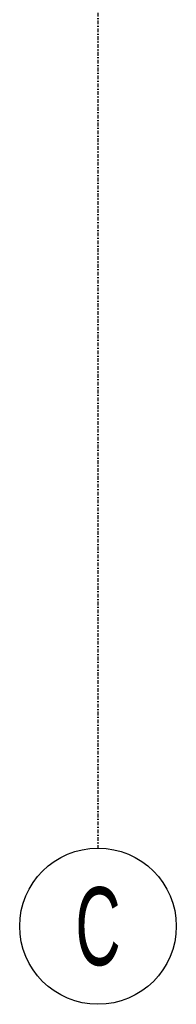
# Model space of a CAD drawing. Header units: centimetres. Extents: x 0 to 55409, y -2708 to 14680.
# Tile 118 of 215: x 50547 to 50599, y 4067 to 4398. Entities that reach past the tile are written whole.
import ezdxf
from ezdxf.enums import TextEntityAlignment as Align

# ---------------------------------------------------------------- set-up
doc = ezdxf.new("R2010")
doc.units = ezdxf.units.CM
doc.header["$LTSCALE"] = 0.01
doc.linetypes.add('DASHDOT2', pattern=[12.7, 6.35, -3.175, 0, -3.175])
doc.layers.add('A-Grid', color=191, linetype='DASHDOT2')
doc.styles.add('BA_ARIAL_0.5', font='IC-Romans.shx', dxfattribs={"width": 0.5})

# ---------------------------------------------------------------- blocks, each defined once
blk = doc.blocks.new('BA_Axis_Mark')
at = {"linetype": 'Continuous'}
blk.add_circle((0, 0), 37.5, dxfattribs=at)
at = {"linetype": 'Continuous', "style": 'BA_ARIAL_0.5', "width": 0.6}
blk.add_attdef('AXIS_NUMBER', text='', height=37.5, dxfattribs=at).set_placement((0, 0), align=Align.MIDDLE_CENTER)
blk = doc.blocks.new('A$7E8814A102C37C')
at = {"layer": 'A-Grid', "ltscale": 20}
blk.add_lwpolyline([(1000, -50), (1000, -2068)], dxfattribs=at)
at = {"layer": 'A-Grid', "xscale": 0.7000000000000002, "yscale": 0.7000000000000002, "zscale": 0.7000000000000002, "rotation": 360}
blk.add_blockref('BA_Axis_Mark', (1000, -2094.25), dxfattribs=at).add_auto_attribs({'AXIS_NUMBER': 'C'})

msp = doc.modelspace()

# ---------------------------------------------------------------- block references
at = {"layer": 'A-Grid', "lineweight": -3}
msp.add_blockref('A$7E8814A102C37C', (49572.82, 6187.604), dxfattribs=at)

doc.saveas('drawing.dxf')
